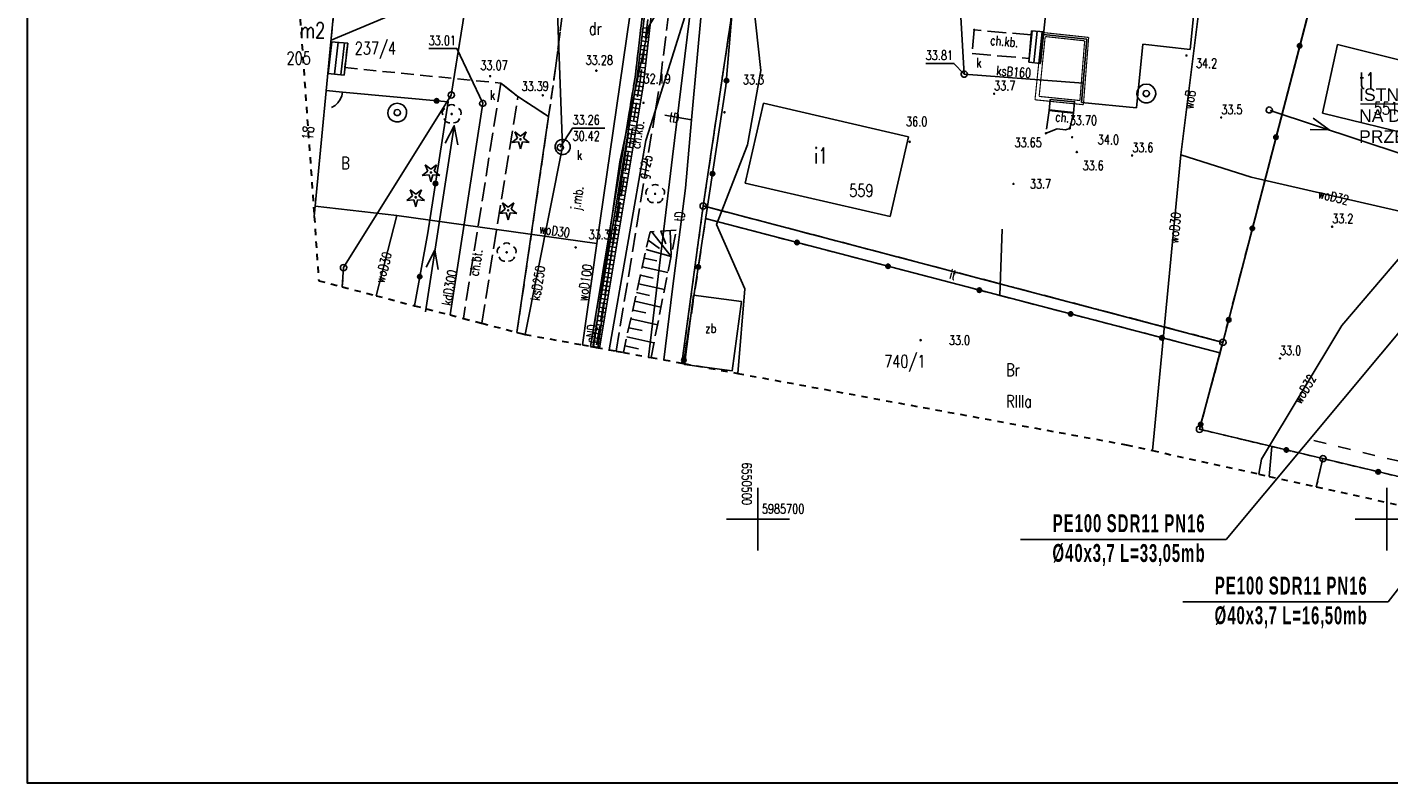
# Model space of a CAD drawing. Header units: millimetres. Extents: x 42484 to 45713, y 27065 to 28593.
# Tile 1 of 23: x 42484 to 42592, y 28383 to 28443. Entities that reach past the tile are written whole.
import ezdxf
from ezdxf.enums import TextEntityAlignment as Align

# ---------------------------------------------------------------- set-up
doc = ezdxf.new("R2010")
doc.units = ezdxf.units.MM
for name, pattern in [('1', [2, 1, -1]), ('2', [1, 0.5, -0.5]), ('423', [2, 1.5, -0.5]), ('424', [1.5, 1, -0.5]), ('9', [1.75, 1.25, -0.5]), ('901', [0])]:
    doc.linetypes.add(name, pattern=pattern)
for name, color, linetype in [('000_Inne__niezydentyfikowane_', 7, 'Continuous'), ('202-punkt_graniczny', 7, 'Continuous'), ('209-oznaczenie_konturu_klasyfik', 7, 'Continuous'), ('210-oznaczenie_konturu_uzytku_g', 7, 'Continuous'), ('211-numer_dzialki_ewidencyjnej', 7, 'Continuous'), ('218-kontur_uzytku_gruntowego', 7, 'Continuous'), ('219-dzialka_ewidencyjna', 7, 'Continuous'), ('238-Punkt_adresowy_budynku', 7, 'Continuous'), ('312-budynek_ewidencyjny', 7, 'Continuous'), ('312-oznaczenie_budynku_ewidency', 7, 'Continuous'), ('352-schody', 7, 'Continuous'), ('chodnik', 7, 'Continuous'), ('chodnik-Atr17', 7, 'Continuous'), ('drzewo_iglaste', 7, 'Continuous'), ('drzewo_lisciaste', 7, 'Continuous'), ('furtka', 7, 'Continuous'), ('inny_obiekt_zagospodarowania_te', 7, 'Continuous'), ('jezdnia', 7, 'Continuous'), ('jezdnia-Atr17', 7, 'Continuous'), ('komora_podziemna', 7, 'Continuous'), ('kraweznik', 7, 'Continuous'), ('obszar_utwardzony', 7, 'Continuous'), ('odwodnienie_liniowe', 7, 'Continuous'), ('ogrodzenie_trwale', 7, 'Continuous'), ('opisy', 7, 'Continuous'), ('pikieta_naturalna', 7, 'Continuous'), ('pikieta_naturalna-Atr2', 7, 'Continuous'), ('pikieta_sztuczna', 7, 'Continuous'), ('pikieta_sztuczna-Atr2', 7, 'Continuous'), ('przewod_elektroenergetyczny_nis', 7, 'Continuous'), ('przewod_elektroenergetyczny_pod', 7, 'Continuous'), ('przewod_gazowy', 7, 'Continuous'), ('przewod_gazowy-Atr1', 7, 'Continuous'), ('przewod_kanalizacyjny', 7, 'Continuous'), ('przewod_kanalizacyjny-Atr1', 7, 'Continuous'), ('przewod_telekomunikacyjny_podzi', 7, 'Continuous'), ('przewod_wodociagowy', 7, 'Continuous'), ('przewod_wodociagowy-Atr1', 7, 'Continuous'), ('rzedna-Atr2', 7, 'Continuous'), ('rzedna-Atr3', 7, 'Continuous'), ('skarpa_nieumocniona', 7, 'Continuous'), ('slup_przewodow_napowietrznych', 7, 'Continuous'), ('studnia_zwykla', 7, 'Continuous'), ('taras', 7, 'Continuous'), ('wlaz_do_komory_lub_kanalu_-_okr', 7, 'Continuous'), ('Zakres', 7, 'Continuous'), ('zbiornik_lub_silos', 7, 'Continuous'), ('zbiornik_lub_silos-Atr17', 7, 'Continuous')]:
    doc.layers.add(name, color=color, linetype=linetype)
doc.layers.add('KAM-pro Biała Zarys', color=7, linetype='Continuous', lineweight=9)
doc.layers.add('KAM-pro Opis Sieci Wodociągowej', color=16, linetype='Continuous', lineweight=13)
doc.styles.add('ARIAL', font='arial.ttf')
doc.styles.add('Climader-1', font='simplex.shx', dxfattribs={"width": 0.6})
doc.styles.add('STYL_ARIAL', font='simplex', dxfattribs={"width": 0.75, "oblique": 0.1})

# ---------------------------------------------------------------- blocks, each defined once
blk = doc.blocks.new('202')
at = {"color": 0}
blk.add_circle((0, 0), 0.25, dxfattribs=at)
blk = doc.blocks.new('US15')
at = {"color": 7}
blk.add_polyline3d([(0, 0.25, 0), (0.1352, 0.2103, 0), (0.2274, 0.1039, 0), (0.2475, -0.0356, 0), (0.1889, -0.1637, 0), (0.0704, -0.2399, 0), (-0.0704, -0.2399, 0), (-0.1889, -0.1637, 0), (-0.2475, -0.0356, 0), (-0.2274, 0.1039, 0), (-0.1352, 0.2103, 0), (0, 0.25, 0)], dxfattribs=at)
blk = doc.blocks.new('US22')
at = {"color": 7}
blk.add_polyline3d([(0, 0.25, 0), (0.1352, 0.2103, 0), (0.2274, 0.1039, 0), (0.2475, -0.0356, 0), (0.1889, -0.1637, 0), (0.0704, -0.2399, 0), (-0.0704, -0.2399, 0), (-0.1889, -0.1637, 0), (-0.2475, -0.0356, 0), (-0.2274, 0.1039, 0), (-0.1352, 0.2103, 0), (0, 0.25, 0)], dxfattribs=at)
blk = doc.blocks.new('US13')
at = {"color": 7}
for points in [[(0, 0.75, 0), (0.2435, 0.7094, 0), (0.4607, 0.5919, 0), (0.6279, 0.4102, 0), (0.7271, 0.1841, 0), (0.7474, -0.0619, 0), (0.6868, -0.3013, 0), (0.5518, -0.508, 0), (0.357, -0.6596, 0), (0.1234, -0.7398, 0), (-0.1234, -0.7398, 0), (-0.357, -0.6596, 0), (-0.5518, -0.508, 0), (-0.6868, -0.3013, 0), (-0.7474, -0.0619, 0), (-0.7271, 0.1841, 0), (-0.6279, 0.4102, 0), (-0.4607, 0.5919, 0), (-0.2435, 0.7094, 0), (0, 0.75, 0)], [(0, 0.25, 0), (0.1352, 0.2103, 0), (0.2274, 0.1039, 0), (0.2475, -0.0356, 0), (0.1889, -0.1637, 0), (0.0704, -0.2399, 0), (-0.0704, -0.2399, 0), (-0.1889, -0.1637, 0), (-0.2475, -0.0356, 0), (-0.2274, 0.1039, 0), (-0.1352, 0.2103, 0), (0, 0.25, 0)]]:
    blk.add_polyline3d(points, dxfattribs=at)
blk = doc.blocks.new('OK04')
at = {"color": 7}
blk.add_polyline3d([(0, 0.001, 0), (0.0328, 0.3129, 0), (0.1297, 0.6111, 0), (0.2865, 0.8827, 0), (0.4963, 1.1157, 0), (0.75, 1.3, 0)], dxfattribs=at)
blk = doc.blocks.new('PW01')
at = {"color": 7}
blk.add_polyline3d([(0.045, 0, 0), (0.0318, -0.0318, 0), (0, -0.045, 0), (-0.0318, -0.0318, 0), (-0.045, 0, 0), (-0.0318, 0.0318, 0), (0, 0.045, 0), (0.0318, 0.0318, 0), (0.045, 0, 0)], dxfattribs=at)
blk = doc.blocks.new('922')
at = {"color": 0}
blk.add_circle((0, 0), 0.05, dxfattribs=at)
for centre, radius, start, end in [((-0.35, 0.1), 0.4, 119.84816, 203.51949), ((0, 0.35), 0.4, 50.114, 129.886), ((0.35, 0.1), 0.4, 336.88451, 60.15184), ((-0.2, -0.3), 0.4, 187.477, 278.47884), ((0.2, -0.275), 0.425, 262.64593, 349.62892)]:
    blk.add_arc(centre, radius, start, end, dxfattribs=at)
blk = doc.blocks.new('921')
at = {"color": 0}
for p, q in [((-0.7, -0.25), (-0.25, 0.1)), ((-0.25, 0.1), (-0.45, 0.6)), ((-0.45, 0.6), (0, 0.25)), ((0, 0.25), (0.45, 0.6)), ((0.45, 0.6), (0.25, 0.1)), ((0.25, 0.1), (0.7, -0.25)), ((-0.15, -0.2), (-0.7, -0.25)), ((0, -0.75), (-0.15, -0.2)), ((0.15, -0.2), (0, -0.75)), ((0.7, -0.25), (0.15, -0.2))]:
    blk.add_line(p, q, dxfattribs=at)
blk.add_circle((0, 0), 0.05, dxfattribs=at)

msp = doc.modelspace()

# ---------------------------------------------------------------- linework, layer by layer
at = {"color": 7, "lineweight": 0}
msp.add_line((42589.84, 28437.31), (42605.41, 28437.31), dxfattribs=at)
at = {"layer": '000_Inne__niezydentyfikowane_', "color": 7}
for points in [[(42534.2, 28427.18, 0), (42534.61, 28426.17, 0)], [(42534.94, 28427.22, 0), (42535.04, 28425.26, 0)], [(42533.2, 28426.47, 0), (42534.11, 28425.81, 0)], [(42533.47, 28427.15, 0), (42535.02, 28425.16, 0)], [(42532.88, 28425.03, 0), (42533.9, 28424.81, 0)], [(42533.04, 28425.72, 0), (42535.02, 28425.16, 0)], [(42532.73, 28424.35, 0), (42534.77, 28423.9, 0)], [(42532.43, 28422.99, 0), (42534.5, 28422.53, 0)], [(42532.58, 28423.67, 0), (42533.61, 28423.44, 0)], [(42532.28, 28422.3, 0), (42533.32, 28422.07, 0)], [(42531.97, 28420.91, 0), (42533.03, 28420.68, 0)], [(42532.13, 28421.61, 0), (42534.22, 28421.14, 0)], [(42531.82, 28420.21, 0), (42533.94, 28419.74, 0)], [(42531.5, 28418.79, 0), (42533.66, 28418.31, 0)], [(42531.66, 28419.5, 0), (42532.73, 28419.27, 0)], [(42531.34, 28418.07, 0), (42532.43, 28417.83, 0)]]:
    msp.add_polyline3d(points, dxfattribs=at)
at = {"layer": '218-kontur_uzytku_gruntowego', "color": 3, "linetype": '2'}
for points in [[(42588.35, 28454.74, 0), (42578.9, 28418.34, 0)], [(42578.9, 28418.34, 0), (42588.35, 28454.74, 0)], [(42517.55, 28438.01, 0), (42519.56, 28450.52, 0)], [(42540.65, 28449.82, 0), (42537.58, 28429.19, 0)], [(42537.58, 28429.19, 0), (42540.65, 28449.82, 0)], [(42508.98, 28424.28, 0), (42517.55, 28438.01, 0)], [(42537.58, 28429.19, 0), (42535.89, 28416.68, 0)], [(42573.28, 28419.82, 0), (42537.58, 28429.19, 0)], [(42537.58, 28429.19, 0), (42573.28, 28419.82, 0)], [(42508.98, 28424.28, 0), (42508.88, 28422.75, 0)], [(42578.9, 28418.34, 0), (42573.28, 28419.82, 0)], [(42573.28, 28419.82, 0), (42578.9, 28418.34, 0)], [(42578.9, 28418.34, 0), (42577.04, 28411.43, 0)], [(42577.04, 28411.43, 0), (42578.9, 28418.34, 0)], [(42577.04, 28411.43, 0), (42586.86, 28409.09, 0)], [(42586.86, 28409.09, 0), (42577.04, 28411.43, 0)], [(42586.33, 28406.85, 0), (42586.86, 28409.09, 0)], [(42586.86, 28409.09, 0), (42595.27, 28407.09, 0)], [(42595.27, 28407.09, 0), (42586.86, 28409.09, 0)]]:
    msp.add_polyline3d(points, dxfattribs=at)
at = {"layer": '219-dzialka_ewidencyjna', "color": 7}
for points in [[(42588.35, 28454.74, 0), (42578.9, 28418.34, 0)], [(42519.56, 28450.52, 0), (42517.55, 28438.01, 0)], [(42540.65, 28449.82, 0), (42537.58, 28429.19, 0)], [(42517.55, 28438.01, 0), (42508.98, 28424.28, 0)], [(42537.58, 28429.19, 0), (42535.89, 28416.68, 0)], [(42537.58, 28429.19, 0), (42578.9, 28418.34, 0)], [(42508.98, 28424.28, 0), (42508.88, 28422.75, 0)], [(42577.04, 28411.43, 0), (42578.9, 28418.34, 0)], [(42586.86, 28409.09, 0), (42577.04, 28411.43, 0)], [(42586.86, 28409.09, 0), (42586.33, 28406.85, 0)], [(42609.26, 28403.77, 0), (42586.86, 28409.09, 0)]]:
    msp.add_polyline3d(points, dxfattribs=at)
at = {"layer": '312-budynek_ewidencyjny', "color": 7}
for points in [[(42564.64, 28442.83, 0), (42565.61, 28452.3, 0)], [(42577.26, 28451.16, 0), (42576.29, 28441.62, 0)], [(42508.22, 28444.74, 0), (42506.65, 28428.36, 0)], [(42568.07, 28442.46, 0), (42564.64, 28442.83, 0)], [(42567.67, 28437.41, 0), (42568.07, 28442.46, 0)], [(42572.53, 28442.05, 0), (42572.03, 28436.98, 0)], [(42576.29, 28441.62, 0), (42572.53, 28442.05, 0)], [(42586.82, 28436.56, 0), (42588.02, 28442.02, 0)], [(42588.02, 28442.02, 0), (42593.52, 28440.66, 0)], [(42540.92, 28431, 0), (42542.38, 28437.35, 0)], [(42542.38, 28437.35, 0), (42553.91, 28434.69, 0)], [(42572.03, 28436.98, 0), (42567.67, 28437.41, 0)], [(42594.65, 28434.66, 0), (42586.82, 28436.56, 0)], [(42553.91, 28434.69, 0), (42552.45, 28428.34, 0)], [(42552.45, 28428.34, 0), (42540.92, 28431, 0)]]:
    msp.add_polyline3d(points, dxfattribs=at)
at = {"layer": '352-schody', "color": 7}
for points in [[(42563.47, 28440.61, 0), (42563.73, 28443.12, 0)], [(42563.47, 28440.61, 0), (42563.73, 28443.12, 0)], [(42563.66, 28442.79, 0), (42563.49, 28440.92, 0)], [(42563.66, 28442.79, 0), (42563.49, 28440.92, 0)], [(42563.68, 28443.12, 0), (42563.66, 28442.79, 0)], [(42563.68, 28443.12, 0), (42563.66, 28442.79, 0)], [(42564.66, 28443.03, 0), (42563.68, 28443.12, 0)], [(42564.66, 28443.03, 0), (42563.68, 28443.12, 0)], [(42563.86, 28440.57, 0), (42564.13, 28443.08, 0)], [(42563.86, 28440.57, 0), (42564.13, 28443.08, 0)], [(42564.26, 28440.52, 0), (42564.53, 28443.04, 0)], [(42564.26, 28440.52, 0), (42564.53, 28443.04, 0)], [(42564.4, 28440.51, 0), (42564.64, 28442.83, 0)], [(42564.4, 28440.51, 0), (42564.64, 28442.83, 0)], [(42509.31, 28442.14, 0), (42507.98, 28442.25, 0), (42507.74, 28439.71, 0), (42509.02, 28439.6, 0), (42509.31, 28442.14, 0)], [(42509.31, 28442.14, 0), (42507.98, 28442.25, 0), (42507.74, 28439.71, 0), (42509.02, 28439.6, 0), (42509.31, 28442.14, 0)], [(42508.05, 28442.24, 0), (42507.77, 28439.7, 0)], [(42508.55, 28442.2, 0), (42508.27, 28439.66, 0)], [(42509.05, 28442.16, 0), (42508.77, 28439.62, 0)], [(42563.49, 28440.92, 0), (42563.46, 28440.61, 0)], [(42563.49, 28440.92, 0), (42563.46, 28440.61, 0)], [(42563.46, 28440.61, 0), (42564.4, 28440.51, 0)], [(42563.46, 28440.61, 0), (42564.4, 28440.51, 0)], [(42567.02, 28436.57, 0), (42567.11, 28437.47, 0), (42565.18, 28437.66, 0), (42565.09, 28436.77, 0), (42567.02, 28436.57, 0)], [(42567.02, 28436.57, 0), (42567.11, 28437.47, 0), (42565.18, 28437.66, 0), (42565.09, 28436.77, 0), (42567.02, 28436.57, 0)], [(42565.1, 28436.82, 0), (42567.03, 28436.61, 0)]]:
    msp.add_polyline3d(points, dxfattribs=at)
at = {"layer": 'chodnik', "color": 7, "linetype": '423'}
for points in [[(42534.34, 28463.29, 0), (42533.89, 28449.96, 0), (42532.6, 28439.35, 0), (42529.07, 28417.93, 0)], [(42533.79, 28436.81, 0), (42534.17, 28439.18, 0), (42535.47, 28449.71, 0), (42535.82, 28463.35, 0), (42534.34, 28463.29, 0)], [(42563.49, 28440.92, 0), (42563.66, 28442.79, 0), (42559.13, 28443.19, 0), (42558.96, 28441.31, 0), (42563.49, 28440.92, 0)], [(42521.49, 28438.95, 0), (42518.51, 28420.24, 0)], [(42522.84, 28437.88, 0), (42522.84, 28437.88, 0), (42521.49, 28438.95, 0)], [(42519.97, 28419.86, 0), (42522.84, 28437.88, 0)], [(42530.66, 28417.64, 0), (42533.79, 28436.81, 0)], [(42567.02, 28436.57, 0), (42565.09, 28436.77, 0), (42564.84, 28434.97, 0), (42565.73, 28435.32, 0), (42566.38, 28435.24, 0), (42566.72, 28435.36, 0), (42567.02, 28436.57, 0)]]:
    msp.add_polyline3d(points, dxfattribs=at)
at = {"layer": 'furtka', "color": 7}
msp.add_polyline3d([(42508.91, 28438.24, 0), (42507.61, 28438.37, 0)], dxfattribs=at)
at = {"layer": 'inny_obiekt_zagospodarowania_te', "color": 7, "linetype": '1'}
for points in [[(42536.06, 28416.65, 0), (42537.77, 28428.18, 0), (42578.67, 28417.5, 0), (42588.35, 28454.74, 0)], [(42586.13, 28410.52, 0), (42609.2, 28404.96, 0), (42611.12, 28406.05, 0)]]:
    msp.add_polyline3d(points, dxfattribs=at)
at = {"layer": 'jezdnia', "color": 7, "linetype": '424'}
for points in [[(42518.64, 28504.09, 0), (42517.45, 28503.81, 0), (42518, 28500.63, 0), (42519.03, 28500.5, 0), (42519.79, 28500.32, 0), (42520.26, 28500.15, 0), (42521.17, 28499.61, 0), (42521.84, 28499, 0), (42522.55, 28497.8, 0), (42526.17, 28479.08, 0), (42526.77, 28474.86, 0), (42527.5, 28463.28, 0), (42527.29, 28458.68, 0), (42526.92, 28449.97, 0), (42526.77, 28447.49, 0), (42525.84, 28440.15, 0), (42525.29, 28436.3, 0), (42522.77, 28419.13, 0)], [(42532.16, 28439.42, 0), (42533.4, 28449.92, 0)], [(42528.63, 28418.02, 0), (42532.16, 28439.42, 0)]]:
    msp.add_polyline3d(points, dxfattribs=at)
at = {"layer": 'KAM-pro Biała Zarys', "lineweight": 30}
msp.add_lwpolyline([(42780.83, 28593.31), (42483.83, 28593.31), (42483.83, 28383.31), (42780.83, 28383.31)], close=True, dxfattribs=at)
at = {"layer": 'KAM-pro Opis Sieci Wodociągowej', "color": 150, "lineweight": 25}
for p, q in [((42579.16, 28402.66), (42628.56, 28461.88)), ((42592.05, 28397.69), (42640.1, 28460.33)), ((42562.82, 28402.66), (42579.16, 28402.66)), ((42575.71, 28397.69), (42592.05, 28397.69))]:
    msp.add_line(p, q, dxfattribs=at)
at = {"layer": 'komora_podziemna', "color": 34}
msp.add_polyline3d([(42527, 28433.88, 0), (42526.99, 28433.76, 0), (42526.95, 28433.64, 0), (42526.89, 28433.53, 0), (42526.8, 28433.43, 0), (42526.7, 28433.36, 0), (42526.59, 28433.31, 0), (42526.46, 28433.28, 0), (42526.34, 28433.28, 0), (42526.21, 28433.31, 0), (42526.1, 28433.36, 0), (42526, 28433.43, 0), (42525.91, 28433.53, 0), (42525.85, 28433.64, 0), (42525.81, 28433.76, 0), (42525.8, 28433.88, 0), (42525.81, 28434, 0), (42525.85, 28434.12, 0), (42525.91, 28434.23, 0), (42526, 28434.33, 0), (42526.1, 28434.4, 0), (42526.21, 28434.45, 0), (42526.34, 28434.48, 0), (42526.46, 28434.48, 0), (42526.59, 28434.45, 0), (42526.7, 28434.4, 0), (42526.8, 28434.33, 0), (42526.89, 28434.23, 0), (42526.95, 28434.12, 0), (42526.99, 28434, 0), (42527, 28433.88, 0)], dxfattribs=at)
at = {"layer": 'kraweznik', "color": 7}
for points in [[(42533.75, 28463.18, 0), (42533.4, 28449.92, 0), (42532.16, 28439.42, 0), (42528.63, 28418.02, 0)], [(42521.49, 28438.95, 0), (42522.84, 28437.88, 0)], [(42522.84, 28437.88, 0), (42522.84, 28437.88, 0), (42525.29, 28436.3, 0), (42522.77, 28419.13, 0)]]:
    msp.add_polyline3d(points, dxfattribs=at)
at = {"layer": 'obszar_utwardzony', "color": 7, "linetype": '424'}
for points in [[(42525.84, 28440.15, 0), (42526.77, 28447.49, 0)], [(42508.22, 28444.74, 0), (42507.98, 28442.25, 0)], [(42507.98, 28442.25, 0), (42509.31, 28442.14, 0)], [(42509.31, 28442.14, 0), (42509.09, 28440.19, 0)], [(42509.09, 28440.19, 0), (42521.49, 28438.95, 0)], [(42525.29, 28436.3, 0), (42525.84, 28440.15, 0)], [(42521.49, 28438.95, 0), (42522.84, 28437.88, 0)], [(42522.84, 28437.88, 0), (42525.29, 28436.3, 0)]]:
    msp.add_polyline3d(points, dxfattribs=at)
at = {"layer": 'odwodnienie_liniowe', "color": 7}
for points in [[(42534.01, 28463.27, 0), (42533.58, 28449.96, 0), (42532.32, 28439.44, 0), (42528.81, 28417.96, 0), (42529.33, 28417.88, 0), (42532.81, 28438.71, 0), (42533.4, 28443.84, 0), (42534.17, 28449.78, 0), (42534.54, 28463.28, 0), (42534.01, 28463.27, 0)], [(42532.71, 28442.66, 0), (42533.25, 28442.59, 0)], [(42532.75, 28443.01, 0), (42533.29, 28442.94, 0)], [(42532.79, 28443.35, 0), (42533.33, 28443.29, 0)], [(42532.54, 28441.27, 0), (42533.09, 28441.2, 0)], [(42532.58, 28441.62, 0), (42533.13, 28441.55, 0)], [(42532.63, 28441.96, 0), (42533.17, 28441.9, 0)], [(42532.67, 28442.31, 0), (42533.21, 28442.25, 0)], [(42532.42, 28440.23, 0), (42532.97, 28440.16, 0)], [(42532.46, 28440.57, 0), (42533.01, 28440.51, 0)], [(42532.5, 28440.92, 0), (42533.05, 28440.86, 0)], [(42532.27, 28439.09, 0), (42532.84, 28439, 0)], [(42532.34, 28439.53, 0), (42532.89, 28439.46, 0)], [(42532.38, 28439.88, 0), (42532.93, 28439.81, 0)], [(42532.1, 28438.06, 0), (42532.68, 28437.96, 0)], [(42532.16, 28438.4, 0), (42532.74, 28438.31, 0)], [(42532.21, 28438.75, 0), (42532.8, 28438.65, 0)], [(42531.93, 28437.02, 0), (42532.51, 28436.92, 0)], [(42531.99, 28437.37, 0), (42532.57, 28437.27, 0)], [(42532.04, 28437.71, 0), (42532.62, 28437.62, 0)], [(42531.76, 28435.98, 0), (42532.34, 28435.89, 0)], [(42531.82, 28436.33, 0), (42532.39, 28436.23, 0)], [(42531.87, 28436.67, 0), (42532.45, 28436.58, 0)], [(42529.2, 28417.89, 0), (42531.65, 28435.06, 0)], [(42531.59, 28434.95, 0), (42532.16, 28434.85, 0)], [(42531.65, 28435.29, 0), (42532.22, 28435.2, 0)], [(42531.7, 28435.64, 0), (42532.28, 28435.54, 0)], [(42531.42, 28433.91, 0), (42531.99, 28433.82, 0)], [(42531.48, 28434.26, 0), (42532.05, 28434.16, 0)], [(42531.53, 28434.6, 0), (42532.1, 28434.51, 0)], [(42531.25, 28432.87, 0), (42531.82, 28432.78, 0)], [(42531.31, 28433.22, 0), (42531.87, 28433.13, 0)], [(42531.36, 28433.57, 0), (42531.93, 28433.47, 0)], [(42531.08, 28431.84, 0), (42531.64, 28431.75, 0)], [(42531.14, 28432.18, 0), (42531.7, 28432.09, 0)], [(42531.19, 28432.53, 0), (42531.76, 28432.44, 0)], [(42530.86, 28430.46, 0), (42531.41, 28430.37, 0)], [(42530.91, 28430.8, 0), (42531.47, 28430.71, 0)], [(42530.97, 28431.15, 0), (42531.53, 28431.06, 0)], [(42531.03, 28431.49, 0), (42531.59, 28431.4, 0)], [(42530.69, 28429.42, 0), (42531.24, 28429.33, 0)], [(42530.74, 28429.77, 0), (42531.3, 28429.68, 0)], [(42530.8, 28430.11, 0), (42531.36, 28430.02, 0)], [(42530.52, 28428.38, 0), (42531.07, 28428.29, 0)], [(42530.57, 28428.73, 0), (42531.13, 28428.64, 0)], [(42530.63, 28429.08, 0), (42531.18, 28428.98, 0)], [(42530.35, 28427.35, 0), (42530.89, 28427.26, 0)], [(42530.4, 28427.69, 0), (42530.95, 28427.6, 0)], [(42530.46, 28428.04, 0), (42531.01, 28427.95, 0)], [(42530.18, 28426.31, 0), (42530.72, 28426.22, 0)], [(42530.23, 28426.66, 0), (42530.78, 28426.57, 0)], [(42530.29, 28427, 0), (42530.84, 28426.91, 0)], [(42530.01, 28425.28, 0), (42530.55, 28425.19, 0)], [(42530.07, 28425.62, 0), (42530.61, 28425.53, 0)], [(42530.12, 28425.97, 0), (42530.66, 28425.88, 0)], [(42529.84, 28424.24, 0), (42530.38, 28424.15, 0)], [(42529.9, 28424.58, 0), (42530.43, 28424.5, 0)], [(42529.95, 28424.93, 0), (42530.49, 28424.84, 0)], [(42529.61, 28422.86, 0), (42530.15, 28422.77, 0)], [(42529.67, 28423.2, 0), (42530.2, 28423.12, 0)], [(42529.73, 28423.55, 0), (42530.26, 28423.46, 0)], [(42529.78, 28423.89, 0), (42530.32, 28423.81, 0)], [(42529.44, 28421.82, 0), (42529.97, 28421.74, 0)], [(42529.5, 28422.17, 0), (42530.03, 28422.08, 0)], [(42529.56, 28422.51, 0), (42530.09, 28422.43, 0)], [(42529.27, 28420.79, 0), (42529.8, 28420.7, 0)], [(42529.33, 28421.13, 0), (42529.86, 28421.04, 0)], [(42529.39, 28421.48, 0), (42529.92, 28421.39, 0)], [(42529.11, 28419.75, 0), (42529.63, 28419.66, 0)], [(42529.16, 28420.09, 0), (42529.68, 28420.01, 0)], [(42529.22, 28420.44, 0), (42529.74, 28420.35, 0)], [(42528.94, 28418.71, 0), (42529.45, 28418.63, 0)], [(42528.99, 28419.06, 0), (42529.51, 28418.97, 0)], [(42529.05, 28419.4, 0), (42529.57, 28419.32, 0)], [(42528.82, 28418.02, 0), (42529.34, 28417.94, 0)], [(42528.88, 28418.37, 0), (42529.4, 28418.28, 0)]]:
    msp.add_polyline3d(points, dxfattribs=at)
at = {"layer": 'ogrodzenie_trwale', "color": 7, "linetype": '901'}
for points in [[(42541.3, 28461.59, 0), (42539.39, 28438.72, 0), (42536, 28416.66, 0)], [(42537.77, 28428.18, 0), (42578.67, 28417.5, 0), (42578.9, 28418.34, 0), (42588.32, 28454.75, 0), (42588.33, 28455.25, 0)], [(42508.91, 28438.24, 0), (42517.3, 28437.47, 0), (42515.68, 28427.05, 0), (42514.62, 28421.25, 0)], [(42561.16, 28422.07, 0), (42561.35, 28427.33, 0)], [(42612.65, 28405.87, 0), (42609.26, 28403.77, 0), (42586.86, 28409.09, 0), (42577.04, 28411.43, 0), (42578.67, 28417.5, 0)], [(42582.8, 28410.06, 0), (42582.58, 28407.68, 0)]]:
    msp.add_polyline3d(points, dxfattribs=at)
at = {"layer": 'ogrodzenie_trwale', "color": 7}
for centre, radius in [((42585, 28441.92), 0.175), ((42585, 28441.92), 0.158), ((42585, 28441.92), 0.14), ((42585, 28441.92), 0.122), ((42585, 28441.92), 0.105), ((42585, 28441.92), 0.0875), ((42585, 28441.92), 0.07), ((42585, 28441.92), 0.0525), ((42585, 28441.92), 0.035), ((42539.43, 28439.16), 0.175), ((42539.43, 28439.16), 0.158), ((42539.43, 28439.16), 0.14), ((42539.43, 28439.16), 0.122), ((42539.43, 28439.16), 0.105), ((42539.43, 28439.16), 0.0875), ((42539.43, 28439.16), 0.07), ((42539.43, 28439.16), 0.0525), ((42539.43, 28439.16), 0.035), ((42516.38, 28437.55), 0.175), ((42516.38, 28437.55), 0.158), ((42516.38, 28437.55), 0.14), ((42516.38, 28437.55), 0.122), ((42516.38, 28437.55), 0.105), ((42516.38, 28437.55), 0.0875), ((42516.38, 28437.55), 0.07), ((42516.38, 28437.55), 0.0525), ((42516.38, 28437.55), 0.035), ((42583.12, 28434.66), 0.175), ((42583.12, 28434.66), 0.158), ((42583.12, 28434.66), 0.14), ((42583.12, 28434.66), 0.122), ((42583.12, 28434.66), 0.105), ((42583.12, 28434.66), 0.0875), ((42583.12, 28434.66), 0.07), ((42583.12, 28434.66), 0.0525), ((42583.12, 28434.66), 0.035), ((42538.32, 28431.75), 0.175), ((42538.32, 28431.75), 0.158), ((42538.32, 28431.75), 0.14), ((42538.32, 28431.75), 0.122), ((42538.32, 28431.75), 0.105), ((42538.32, 28431.75), 0.0875), ((42538.32, 28431.75), 0.07), ((42538.32, 28431.75), 0.0525), ((42538.32, 28431.75), 0.035), ((42516.29, 28430.97), 0.175), ((42516.29, 28430.97), 0.158), ((42516.29, 28430.97), 0.14), ((42516.29, 28430.97), 0.122), ((42516.29, 28430.97), 0.105), ((42516.29, 28430.97), 0.0875), ((42516.29, 28430.97), 0.07), ((42516.29, 28430.97), 0.0525), ((42516.29, 28430.97), 0.035), ((42581.24, 28427.4), 0.175), ((42581.24, 28427.4), 0.158), ((42581.24, 28427.4), 0.14), ((42581.24, 28427.4), 0.122), ((42581.24, 28427.4), 0.105), ((42581.24, 28427.4), 0.0875), ((42581.24, 28427.4), 0.07), ((42581.24, 28427.4), 0.0525), ((42581.24, 28427.4), 0.035), ((42545.03, 28426.28), 0.175), ((42545.03, 28426.28), 0.158), ((42545.03, 28426.28), 0.14), ((42545.03, 28426.28), 0.122), ((42545.03, 28426.28), 0.105), ((42545.03, 28426.28), 0.0875), ((42545.03, 28426.28), 0.07), ((42545.03, 28426.28), 0.0525), ((42545.03, 28426.28), 0.035), ((42537.18, 28424.34), 0.175), ((42537.18, 28424.34), 0.158), ((42537.18, 28424.34), 0.14), ((42537.18, 28424.34), 0.122), ((42537.18, 28424.34), 0.105), ((42537.18, 28424.34), 0.0875), ((42537.18, 28424.34), 0.07), ((42537.18, 28424.34), 0.0525), ((42537.18, 28424.34), 0.035), ((42552.28, 28424.39), 0.175), ((42552.28, 28424.39), 0.158), ((42552.28, 28424.39), 0.14), ((42552.28, 28424.39), 0.122), ((42552.28, 28424.39), 0.105), ((42552.28, 28424.39), 0.0875), ((42552.28, 28424.39), 0.07), ((42552.28, 28424.39), 0.0525), ((42552.28, 28424.39), 0.035), ((42515.04, 28423.57), 0.175), ((42515.04, 28423.57), 0.158), ((42515.04, 28423.57), 0.14), ((42515.04, 28423.57), 0.122), ((42515.04, 28423.57), 0.105), ((42515.04, 28423.57), 0.0875), ((42515.04, 28423.57), 0.07), ((42515.04, 28423.57), 0.0525), ((42515.04, 28423.57), 0.035), ((42559.54, 28422.49), 0.175), ((42559.54, 28422.49), 0.158), ((42559.54, 28422.49), 0.14), ((42559.54, 28422.49), 0.122), ((42559.54, 28422.49), 0.105), ((42559.54, 28422.49), 0.0875), ((42559.54, 28422.49), 0.07), ((42559.54, 28422.49), 0.0525), ((42559.54, 28422.49), 0.035), ((42566.8, 28420.6), 0.175), ((42566.8, 28420.6), 0.158), ((42566.8, 28420.6), 0.14), ((42566.8, 28420.6), 0.122), ((42566.8, 28420.6), 0.105), ((42566.8, 28420.6), 0.0875), ((42566.8, 28420.6), 0.07), ((42566.8, 28420.6), 0.0525), ((42566.8, 28420.6), 0.035), ((42579.37, 28420.13), 0.175), ((42579.37, 28420.13), 0.158), ((42579.37, 28420.13), 0.14), ((42579.37, 28420.13), 0.122), ((42579.37, 28420.13), 0.105), ((42579.37, 28420.13), 0.0875), ((42579.37, 28420.13), 0.07), ((42579.37, 28420.13), 0.0525), ((42579.37, 28420.13), 0.035), ((42574.05, 28418.7), 0.175), ((42574.05, 28418.7), 0.158), ((42574.05, 28418.7), 0.14), ((42574.05, 28418.7), 0.122), ((42574.05, 28418.7), 0.105), ((42574.05, 28418.7), 0.0875), ((42574.05, 28418.7), 0.07), ((42574.05, 28418.7), 0.0525), ((42574.05, 28418.7), 0.035), ((42536.04, 28416.92), 0.175), ((42536.04, 28416.92), 0.158), ((42536.04, 28416.92), 0.14), ((42536.04, 28416.92), 0.122), ((42536.04, 28416.92), 0.105), ((42536.04, 28416.92), 0.0875), ((42536.04, 28416.92), 0.07), ((42536.04, 28416.92), 0.0525), ((42536.04, 28416.92), 0.035), ((42577.14, 28411.81), 0.175), ((42577.14, 28411.81), 0.158), ((42577.14, 28411.81), 0.14), ((42577.14, 28411.81), 0.122), ((42577.14, 28411.81), 0.105), ((42577.14, 28411.81), 0.0875), ((42577.14, 28411.81), 0.07), ((42577.14, 28411.81), 0.0525), ((42577.14, 28411.81), 0.035), ((42583.95, 28409.78), 0.175), ((42583.95, 28409.78), 0.158), ((42583.95, 28409.78), 0.14), ((42583.95, 28409.78), 0.122), ((42583.95, 28409.78), 0.105), ((42583.95, 28409.78), 0.0875), ((42583.95, 28409.78), 0.07), ((42583.95, 28409.78), 0.0525), ((42583.95, 28409.78), 0.035), ((42591.25, 28408.04), 0.175), ((42591.25, 28408.04), 0.158), ((42591.25, 28408.04), 0.14), ((42591.25, 28408.04), 0.122), ((42591.25, 28408.04), 0.105), ((42591.25, 28408.04), 0.0875), ((42591.25, 28408.04), 0.07), ((42591.25, 28408.04), 0.0525), ((42591.25, 28408.04), 0.035)]:
    msp.add_circle(centre, radius, dxfattribs=at)
at = {"layer": 'opisy', "color": 7}
for points in [[(42541.93, 28401.78, 0), (42541.93, 28406.78, 0)], [(42591.93, 28401.78, 0), (42591.93, 28406.78, 0)], [(42539.43, 28404.28, 0), (42544.43, 28404.28, 0)], [(42589.43, 28404.28, 0), (42594.43, 28404.28, 0)]]:
    msp.add_polyline3d(points, dxfattribs=at)
at = {"layer": 'przewod_elektroenergetyczny_nis', "color": 1}
for points in [[(42582.66, 28436.79, 0), (42596.84, 28432.09, 0), (42595.58, 28433.01, 0)], [(42586.09, 28436.18, 0), (42587.34, 28435.24, 0), (42585.83, 28435.26, 0)], [(42515.49, 28420.77, 0), (42517.78, 28435.57, 0), (42518.06, 28434.05, 0)], [(42517.78, 28435.56, 0), (42517.07, 28434.18, 0)], [(42515.54, 28424.31, 0), (42516.25, 28425.68, 0), (42516.51, 28424.14, 0)]]:
    msp.add_polyline3d(points, dxfattribs=at)
at = {"layer": 'przewod_elektroenergetyczny_pod', "color": 1}
msp.add_polyline3d([(42528.86, 28417.97, 0), (42530.95, 28432.69, 0), (42533.26, 28443.49, 0), (42534.54, 28445.61, 0), (42534.68, 28447.02, 0)], dxfattribs=at)
at = {"layer": 'przewod_gazowy', "color": 40}
for points in [[(42533.79, 28436.81, 0), (42536.71, 28446.1, 0), (42535.93, 28462.17, 0)], [(42530.09, 28417.75, 0), (42533.02, 28434.39, 0), (42533.79, 28436.81, 0)]]:
    msp.add_polyline3d(points, dxfattribs=at)
at = {"layer": 'przewod_kanalizacyjny', "color": 34}
for points in [[(42523.42, 28418.97, 0), (42526.4, 28433.88, 0), (42524.71, 28478.93, 0), (42531.45, 28479, 0)], [(42533.24, 28417.17, 0), (42535.15, 28433.09, 0), (42536.61, 28445.22, 0), (42537.24, 28461.75, 0), (42536.98, 28469.73, 0), (42535.46, 28477.89, 0), (42531.86, 28478.69, 0)], [(42567.79, 28438.94, 0), (42558.33, 28439.68, 0), (42556.98, 28462.82, 0)], [(42517.45, 28420.52, 0), (42520.05, 28437.35, 0)]]:
    msp.add_polyline3d(points, dxfattribs=at)
at = {"layer": 'przewod_telekomunikacyjny_podzi', "color": 30}
for points in [[(42523.64, 28448.94, 0), (42507.99, 28442.36, 0)], [(42534.45, 28416.95, 0), (42535.13, 28422.59, 0), (42536.16, 28430.59, 0), (42536.65, 28436.03, 0), (42537.86, 28449.39, 0)], [(42540.32, 28415.87, 0), (42540.89, 28422.59, 0), (42538.64, 28427.7, 0), (42541.11, 28434.05, 0), (42542.15, 28439.97, 0), (42541.38, 28447.01, 0), (42541.52, 28448.96, 0), (42537.86, 28449.39, 0)], [(42536.65, 28436.03, 0), (42534.53, 28436.41, 0)]]:
    msp.add_polyline3d(points, dxfattribs=at)
at = {"layer": 'przewod_wodociagowy', "color": 5}
for points in [[(42533.31, 28455.13, 0), (42529.13, 28426.21, 0), (42527.97, 28418.14, 0)], [(42575.56, 28433.24, 0), (42577.82, 28451.3, 0)], [(42573.3, 28409.73, 0), (42575.56, 28433.24, 0)], [(42575.56, 28433.24, 0), (42581.14, 28431.48, 0), (42595.6, 28428.15, 0)], [(42513.23, 28428.42, 0), (42506.72, 28429.16, 0)], [(42511.58, 28422.05, 0), (42513.23, 28428.42, 0)], [(42529.13, 28426.21, 0), (42513.23, 28428.42, 0)], [(42581.76, 28407.86, 0), (42581.96, 28409.04, 0), (42588.37, 28419.67, 0), (42595.6, 28428.15, 0)]]:
    msp.add_polyline3d(points, dxfattribs=at)
at = {"layer": 'rzedna-Atr2', "color": 7}
for points in [[(42520.05, 28437.35, 0), (42517.99, 28441.7, 0), (42515.75, 28441.7, 0)], [(42558.33, 28439.68, 0), (42557.51, 28440.52, 0), (42555.27, 28440.52, 0)], [(42526.21, 28433.85, 0), (42527.19, 28435.38, 0), (42529.75, 28435.38, 0)]]:
    msp.add_polyline3d(points, dxfattribs=at)
at = {"layer": 'skarpa_nieumocniona', "color": 7, "linetype": '9'}
msp.add_polyline3d([(42533.43, 28417.13, 0), (42535.44, 28427.25, 0), (42533.35, 28427.14, 0), (42531.23, 28417.54, 0)], dxfattribs=at)
msp.add_polyline3d([(42533.43, 28417.13, 0), (42535.44, 28427.25, 0), (42533.35, 28427.14, 0), (42531.23, 28417.54, 0)], dxfattribs=at)
at = {"layer": 'taras', "color": 7, "const_width": 0.09}
for points in [[(42563.96, 28437.63), (42564.51, 28442.99)], [(42564.29, 28437.9), (42564.77, 28442.66)], [(42564.51, 28442.99), (42568.23, 28442.59)], [(42564.77, 28442.66), (42567.91, 28442.32)], [(42567.91, 28442.32), (42567.53, 28437.57)], [(42568.23, 28442.59), (42567.81, 28437.24)], [(42567.81, 28437.24), (42563.96, 28437.63)], [(42567.53, 28437.57), (42564.29, 28437.9)]]:
    msp.add_lwpolyline(points, dxfattribs=at)
at = {"layer": 'Zakres', "color": 3, "linetype": '2', "lineweight": 30}
msp.add_polyline3d([(42505.46, 28445.04, 0), (42506.65, 28428.36, 0), (42507.01, 28423.24, 0), (42508.88, 28422.75, 0), (42508.88, 28422.75, 0), (42511.58, 28422.05, 0), (42514.62, 28421.25, 0), (42517.45, 28420.52, 0), (42518.51, 28420.24, 0), (42519.97, 28419.86, 0), (42522.77, 28419.13, 0), (42523.24, 28419.01, 0), (42523.42, 28418.97, 0), (42527.97, 28418.14, 0), (42528.63, 28418.02, 0), (42528.63, 28418.02, 0), (42528.85, 28417.97, 0), (42528.86, 28417.97, 0), (42529.07, 28417.93, 0), (42530.09, 28417.75, 0), (42530.66, 28417.64, 0), (42531.23, 28417.54, 0), (42531.23, 28417.54, 0), (42533.24, 28417.17, 0), (42533.43, 28417.13, 0), (42534.45, 28416.95, 0), (42535.89, 28416.68, 0), (42535.89, 28416.68, 0), (42535.89, 28416.68, 0), (42536, 28416.66, 0), (42536.06, 28416.65, 0), (42540.32, 28415.87, 0), (42571.22, 28410.19, 0), (42573.3, 28409.73, 0), (42581.76, 28407.86, 0), (42582.58, 28407.68, 0), (42586.33, 28406.85, 0), (42611.2, 28401.37, 0)], dxfattribs=at)
at = {"layer": 'zbiornik_lub_silos', "color": 7}
msp.add_polyline3d([(42536.81, 28422.09, 0), (42536.08, 28416.58, 0), (42539.89, 28416.08, 0), (42540.62, 28421.59, 0), (42536.81, 28422.09, 0)], dxfattribs=at)

# ---------------------------------------------------------------- block references
at = {"layer": '202-punkt_graniczny', "color": 7}
for p in [(42517.55, 28438.01), (42537.58, 28429.19), (42508.98, 28424.28), (42578.9, 28418.34), (42577.04, 28411.43), (42586.86, 28409.09)]:
    msp.add_blockref('202', p, dxfattribs=at)
at = {"layer": 'drzewo_iglaste', "color": 3}
for p in [(42523.05, 28434.49), (42515.93, 28431.85), (42514.72, 28429.88), (42522.07, 28428.84)]:
    msp.add_blockref('921', p, dxfattribs=at)
at = {"layer": 'drzewo_lisciaste', "color": 3}
for p in [(42517.58, 28436.5), (42533.76, 28430.15), (42521.95, 28425.5)]:
    msp.add_blockref('922', p, dxfattribs=at)
at = {"layer": 'furtka', "color": 7, "rotation": 174.28803}
msp.add_blockref('OK04', (42508.91, 28438.24), dxfattribs=at)
at = {"layer": 'pikieta_naturalna', "color": 7}
for p in [(42576.01, 28441.15), (42560.71, 28438.11), (42539.27, 28436.63), (42578.77, 28436.22), (42553.99, 28434.29), (42566.92, 28434.65), (42567.29, 28433.48), (42571.69, 28433.2), (42562.25, 28430.94), (42587.59, 28427.54), (42554.87, 28418.51), (42583.44, 28417.06)]:
    msp.add_blockref('PW01', p, dxfattribs=at)
at = {"layer": 'pikieta_sztuczna', "color": 7}
for p in [(42559.13, 28443.19), (42564.84, 28434.97), (42566.72, 28435.36)]:
    msp.add_blockref('PW01', p, dxfattribs=at)
at = {"layer": 'pikieta_sztuczna', "color": 7, "rotation": 180.0004199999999}
for p in [(42520.64, 28439.51), (42529.08, 28439.95), (42524.82, 28437.98), (42532.83, 28437.39), (42527.44, 28425.89)]:
    msp.add_blockref('PW01', p, dxfattribs=at)
at = {"layer": 'slup_przewodow_napowietrznych', "color": 7}
msp.add_blockref('US15', (42582.59, 28436.82), dxfattribs=at)
at = {"layer": 'studnia_zwykla', "color": 5}
for p in [(42572.81, 28438.13), (42513.25, 28436.61)]:
    msp.add_blockref('US13', p, dxfattribs=at)
at = {"layer": 'wlaz_do_komory_lub_kanalu_-_okr', "color": 7}
for p in [(42558.33, 28439.68), (42520.05, 28437.35), (42526.21, 28433.85)]:
    msp.add_blockref('US22', p, dxfattribs=at)

# ---------------------------------------------------------------- texts
at = {"insert": (42589.73, 28438.54), "char_height": 1, "attachment_point": 1, "rotation": 359.9844, "style": 'ARIAL'}
msp.add_mtext_dynamic_manual_height_columns('\\A1;ISTNIEJĄCY WJAZDY\\PNA DZIAŁKĘ NR 440/12\\PPRZEZNACZONE DO LIKWIDACJI', width=850.0832, gutter_width=12.5, heights=[0], dxfattribs=at)
at = {"layer": '209-oznaczenie_konturu_klasyfik', "color": 3, "style": 'STYL_ARIAL', "width": 0.75}
msp.add_text('RIIIa', height=1, dxfattribs=at).set_placement((42561.66, 28414.15), align=Align.TOP_LEFT)
at = {"layer": '210-oznaczenie_konturu_uzytku_g', "color": 3, "style": 'STYL_ARIAL', "width": 0.75}
for s, p in [('dr', (42528.49, 28442.5)), ('B', (42508.79, 28431.8)), ('Br', (42561.66, 28415.35))]:
    msp.add_text(s, height=1, dxfattribs=at).set_placement(p, align=Align.BOTTOM_LEFT)
at = {"layer": '211-numer_dzialki_ewidencyjnej', "color": 7, "style": 'STYL_ARIAL', "width": 0.75}
for s, p in [('237/4', (42509.87, 28442.23)), ('740/1', (42551.97, 28417.33))]:
    msp.add_text(s, height=1, dxfattribs=at).set_placement(p, align=Align.TOP_LEFT)
at = {"layer": '238-Punkt_adresowy_budynku', "color": 7, "style": 'STYL_ARIAL', "width": 0.75}
msp.add_text('18', height=0.875, rotation=84.231, dxfattribs=at).set_placement((42506.84, 28434.92), align=Align.BOTTOM_CENTER)
at = {"layer": '312-oznaczenie_budynku_ewidency', "color": 7, "style": 'STYL_ARIAL', "width": 0.75}
for s, p in [('m2', (42506.52, 28443.16)), ('i1', (42546.95, 28433.19))]:
    msp.add_text(s, height=1.25, dxfattribs=at).set_placement(p, align=Align.MIDDLE_CENTER)
for s, height, p in [('205', 1, (42504.45, 28441.45)), ('t1', 1.25, (42589.73, 28439.79)), ('551', 1, (42590.91, 28437.45)), ('559', 1, (42549.19, 28430.91))]:
    msp.add_text(s, height=height, dxfattribs=at).set_placement(p, align=Align.TOP_LEFT)
at = {"layer": 'chodnik-Atr17', "color": 7, "style": 'STYL_ARIAL', "width": 0.75}
for s, rotation, p in [('ch.kb.', 355.079, (42560.35, 28441.78)), ('ch.', 354.083, (42565.52, 28435.7)), ('ch.kb.', 80.734, (42532.76, 28433.66)), ('ch.bt.', 80.933, (42519.93, 28423.54))]:
    msp.add_text(s, height=0.75, rotation=rotation, dxfattribs=at).set_placement(p, align=Align.BOTTOM_LEFT)
at = {"layer": 'inny_obiekt_zagospodarowania_te', "color": 7, "style": 'STYL_ARIAL', "width": 0.75}
msp.add_text('it', height=0.75, rotation=345.365, dxfattribs=at).set_placement((42557.04, 28423.19), align=Align.BOTTOM_LEFT)
at = {"layer": 'jezdnia-Atr17', "color": 7, "style": 'STYL_ARIAL', "width": 0.75}
msp.add_text('j.mb.', height=0.75, rotation=81.137, dxfattribs=at).set_placement((42528, 28428.78), align=Align.BOTTOM_LEFT)
at = {"layer": 'KAM-pro Opis Sieci Wodociągowej', "color": 150, "lineweight": 25, "char_height": 1.4188, "width": 16.6197, "attachment_point": 5, "rotation": 359.9227, "style": 'Climader-1'}
for s, insert in [('{\\fArial|b1|i0|c238|p34;\\T1.1;PE100 SDR11 PN16 %%C40x3,7 L=33,05mb }', (42571.44, 28402.61)), ('{\\fArial|b1|i0|c238|p34;\\T1.1;PE100 SDR11 PN16 %%C40x3,7 L=16,50mb }', (42584.33, 28397.65))]:
    msp.add_mtext(s, dxfattribs=dict(at, insert=insert))
at = {"layer": 'opisy', "color": 7, "style": 'STYL_ARIAL', "width": 0.75}
msp.add_text('6550500', height=0.75, rotation=270, dxfattribs=at).set_placement((42541.04, 28408.78), align=Align.MIDDLE_LEFT)
msp.add_text('5985700', height=0.75, dxfattribs=at).set_placement((42542.24, 28405.1), align=Align.MIDDLE_LEFT)
at = {"layer": 'pikieta_naturalna-Atr2', "color": 7, "style": 'STYL_ARIAL', "width": 0.75}
for s, p in [('34.2', (42576.76, 28439.93)), ('33.3', (42540.73, 28438.63)), ('33.7', (42560.71, 28438.15)), ('33.5', (42578.77, 28436.26)), ('36.0', (42553.71, 28435.3)), ('34.0', (42568.95, 28433.86)), ('33.6', (42571.69, 28433.24)), ('33.6', (42567.74, 28431.8)), ('33.7', (42563.55, 28430.35)), ('33.2', (42587.59, 28427.58)), ('33.0', (42557.11, 28417.91)), ('33.0', (42583.44, 28417.1))]:
    msp.add_text(s, height=0.75, dxfattribs=at).set_placement(p, align=Align.BOTTOM_LEFT)
at = {"layer": 'pikieta_sztuczna-Atr2', "color": 7, "style": 'STYL_ARIAL', "width": 0.75}
for s, p in [('33.07', (42519.86, 28439.77)), ('33.28', (42528.23, 28440.19)), ('33.39', (42523.13, 28438.12)), ('32.19', (42532.83, 28438.71)), ('33.70', (42566.72, 28435.4)), ('33.65', (42562.33, 28433.63)), ('33.30', (42528.46, 28426.31))]:
    msp.add_text(s, height=0.75, dxfattribs=at).set_placement(p, align=Align.BOTTOM_LEFT)
at = {"layer": 'przewod_elektroenergetyczny_pod', "color": 1, "style": 'STYL_ARIAL', "width": 0.75}
msp.add_text('eND', height=0.75, rotation=81.922, dxfattribs=at).set_placement((42528.59, 28418.31), align=Align.MIDDLE_LEFT)
at = {"layer": 'przewod_gazowy-Atr1', "color": 40, "style": 'STYL_ARIAL', "width": 0.75}
msp.add_text('g125', height=0.75, rotation=74.204, dxfattribs=at).set_placement((42532.7, 28431.39), align=Align.MIDDLE_LEFT)
at = {"layer": 'przewod_kanalizacyjny-Atr1', "color": 34, "style": 'STYL_ARIAL', "width": 0.75}
for s, rotation, p in [('ksB160', 355.527, (42560.89, 28439.96)), ('kdD300', 80.248, (42517.15, 28421.3)), ('ksD250', 80.863, (42524.2, 28421.68))]:
    msp.add_text(s, height=0.75, rotation=rotation, dxfattribs=at).set_placement(p, align=Align.MIDDLE_LEFT)
at = {"layer": 'przewod_telekomunikacyjny_podzi', "color": 30, "style": 'STYL_ARIAL', "width": 0.75}
for rotation, p in [(349.838, (42534.87, 28436.28)), (84.754, (42535.67, 28427.96))]:
    msp.add_text('tD', height=0.75, rotation=rotation, dxfattribs=at).set_placement(p, align=Align.MIDDLE_LEFT)
at = {"layer": 'przewod_wodociagowy-Atr1', "color": 5, "style": 'STYL_ARIAL', "width": 0.75}
for s, rotation, p in [('woB', 82.867, (42576.16, 28436.91)), ('woD32', 347.031, (42586.49, 28430.19)), ('woD30', 84.512, (42574.95, 28426.23)), ('woD30', 352.087, (42524.54, 28427.38)), ('woD30', 75.475, (42511.84, 28423.11)), ('woD100', 81.703, (42527.97, 28421.63)), ('woD32', 58.909, (42584.77, 28413.58))]:
    msp.add_text(s, height=0.75, rotation=rotation, dxfattribs=at).set_placement(p, align=Align.MIDDLE_LEFT)
at = {"layer": 'rzedna-Atr2', "color": 34, "style": 'STYL_ARIAL', "width": 0.75}
for s, p in [('33.01', (42515.75, 28441.75)), ('33.81', (42555.27, 28440.57))]:
    msp.add_text(s, height=0.75, dxfattribs=at).set_placement(p, align=Align.BOTTOM_LEFT)
at = {"layer": 'rzedna-Atr2', "color": 7, "style": 'STYL_ARIAL', "width": 0.75}
msp.add_text('33.26', height=0.75, dxfattribs=at).set_placement((42527.19, 28435.43), align=Align.BOTTOM_LEFT)
at = {"layer": 'rzedna-Atr3', "color": 7, "style": 'STYL_ARIAL', "width": 0.75}
msp.add_text('30.42', height=0.75, dxfattribs=at).set_placement((42527.19, 28434.15), align=Align.BOTTOM_LEFT)
at = {"layer": 'wlaz_do_komory_lub_kanalu_-_okr', "color": 7, "style": 'STYL_ARIAL', "width": 0.75}
for p in [(42559.3, 28439.98), (42520.63, 28437.41), (42527.55, 28432.64)]:
    msp.add_text('k', height=0.75, dxfattribs=at).set_placement(p, align=Align.BOTTOM_LEFT)
at = {"layer": 'zbiornik_lub_silos-Atr17', "color": 7, "style": 'STYL_ARIAL', "width": 0.75}
msp.add_text('zb', height=0.75, dxfattribs=at).set_placement((42537.75, 28418.86), align=Align.BOTTOM_LEFT)

doc.saveas('drawing.dxf')
